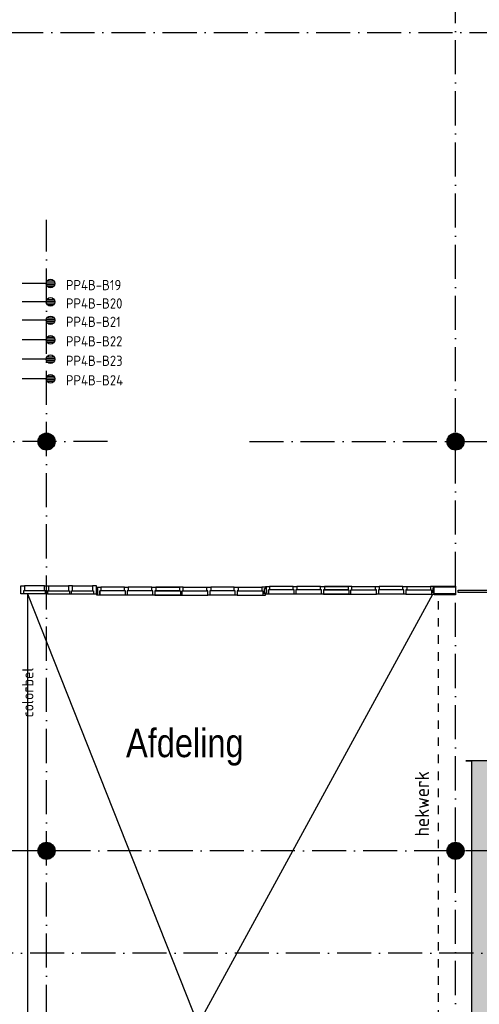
# Model space of a CAD drawing. Header units: millimetres. Extents: x 84333 to 240712, y -2244 to 84291.
# Tile 49 of 74: x 173646 to 181735, y 47876 to 65199. Entities that reach past the tile are written whole.
import ezdxf
from ezdxf.enums import TextEntityAlignment as Align

# ---------------------------------------------------------------- set-up
doc = ezdxf.new("R2010")
doc.units = ezdxf.units.MM
doc.header["$LTSCALE"] = 100
doc.linetypes.add('DASHDOT', pattern=[9, 6, -1.5, 0, -1.5])
doc.linetypes.add('DASHED', pattern=[3, 1.5, -1.5])
doc.layers.get('0').update_dxf_attribs({"linetype": 'CONTINUOUS'})
for name, color, linetype in [('AFDELING', 4, 'CONTINUOUS'), ('AL$1----_TEKST', 7, 'CONTINUOUS'), ('AL$7----_STRAMIEN', 1, 'DASHDOT'), ('AL22----_BINNENWAND', 7, 'CONTINUOUS'), ('AL23----_VLOEREN', 4, 'CONTINUOUS'), ('AL28----_KONSTRUKTIE', 3, 'CONTINUOUS'), ('AL31----_BUITENKOZ', 7, 'CONTINUOUS'), ('AL32----_BINNENKOZ', 7, 'CONTINUOUS'), ('AL34----_BALUSTRADES', 4, 'DASHED'), ('ALXAA---_GEWBETON', 12, 'CONTINUOUS'), ('BL$4----', 7, 'CONTINUOUS'), ('EB6441--_ATTRIB', 2, 'CONTINUOUS'), ('EL6441--_DATACOM', 3, 'CONTINUOUS'), ('KABELGGOOT1', 8, 'CONTINUOUS')]:
    doc.layers.add(name, color=color, linetype=linetype)
doc.styles.add('1_8', font='ISO', dxfattribs={"height": 1.8})
doc.styles.get("Standard").update_dxf_attribs({"font": 'iso.shx'})
doc.styles.add('TECHNIC', font='technic_.ttf')

# ---------------------------------------------------------------- blocks, each defined once
blk = doc.blocks.new('ES4X2')
for p, q in [((-0.45, 1.4), (-0.45, 2.6)), ((-0.15, 1.27), (-0.15, 2.73)), ((0.15, 1.27), (0.15, 2.73)), ((0.45, 1.4), (0.45, 2.6)), ((0, 1.25), (0, -3))]:
    blk.add_line(p, q)
blk.add_circle((0, 2), 0.75)
at = {"style": '1_8', "flags": 8}
for tag, p in [('NUMMER', (1.25, 3.5)), ('CODE', (-1.25, 3.5))]:
    blk.add_attdef(tag, text='', height=1.8, rotation=90, dxfattribs=at).set_placement(p, align=Align.MIDDLE_LEFT)
blk.add_attdef('M_CODE', text='', height=1.8, dxfattribs=at).set_placement((0, 0), align=Align.MIDDLE_CENTER)
blk = doc.blocks.new('A$C13e6995e')
at = {"layer": 'KABELGGOOT1'}
h = blk.add_hatch(dxfattribs=at)
h.set_pattern_fill('DOTS', color=256, scale=40, style=0)
h.set_pattern_definition([(8e-14, (39793.956, 199192.7), (31.75, 63.5), [0, -63.5])])
h.paths.add_polyline_path([(97665, 44809), (97740, 44884), (100013, 44884), (100013, 45284), (97739, 45284), (97665, 45359), (97665, 53930), (97739, 54005), (106079, 54005), (106154, 53930), (106154, 49547), (106079, 49472), (104732, 49472), (104732, 49072), (106554, 49072), (106555, 54406), (97265, 54406), (97265, 38306), (97196, 38231), (93788, 38231), (93788, 37831), (97665, 37831)])
at = {"layer": 'AL$7----_STRAMIEN'}
blk.add_line((87328, 67220), (115772, 67220), dxfattribs=at)
at = {"layer": 'AL$7----_STRAMIEN', "color": 1}
for p, q in [((89785, 9360), (89785, 63920)), ((90860, 60023), (54906, 60023)), ((93356, 60020), (107416, 60020)), ((152664, 52820), (49978, 52820)), ((152204, 51020), (4612, 51020))]:
    blk.add_line(p, q, dxfattribs=at)
blk.add_lwpolyline([(96985, 43082), (96985, 79257)], dxfattribs=at)
at = {"layer": 'AL22----_BINNENWAND', "color": 8}
for p, q in [((96608, 57326), (96608, 57476)), ((96608, 57476), (96985, 57476)), ((96985, 57476), (96985, 57326)), ((89455, 44729), (89455, 57338)), ((96985, 57326), (96608, 57326))]:
    blk.add_line(p, q, dxfattribs=at)
at = {"layer": 'AL22----_BINNENWAND', "color": 8, "linetype": 'Continuous'}
for p, q in [((96985, 57461), (96608, 57461)), ((96985, 57341), (96608, 57341))]:
    blk.add_line(p, q, dxfattribs=at)
at = {"layer": 'AL23----_VLOEREN', "color": 8}
for p, q in [((93011, 48364), (89455, 57338)), ((89455, 44270), (96585, 57338))]:
    blk.add_line(p, q, dxfattribs=at)
at = {"layer": 'AL28----_KONSTRUKTIE', "color": 8}
for centre in [(89785, 60020), (96985, 60020), (89785, 52820), (96985, 52820)]:
    blk.add_circle(centre, 150, dxfattribs=at)
at = {"layer": 'AL31----_BUITENKOZ', "color": 8, "linetype": 'Continuous'}
for p, q in [((97030, 57364), (97030, 57405)), ((97030, 57405), (97971, 57405)), ((97971, 57364), (97030, 57364))]:
    blk.add_line(p, q, dxfattribs=at)
at = {"layer": 'AL32----_BINNENKOZ', "color": 8}
for p, q in [((89330, 57459), (89330, 57482)), ((89330, 57482), (89397, 57482)), ((89330, 57367), (89330, 57459)), ((89330, 57459), (89330, 57459)), ((89330, 57343), (89330, 57367)), ((89330, 57367), (89330, 57367)), ((89380, 57343), (89330, 57343)), ((89397, 57394), (89380, 57394)), ((89380, 57394), (89380, 57343)), ((89769, 57343), (89380, 57343)), ((89752, 57482), (89397, 57482)), ((89397, 57482), (89397, 57394)), ((89752, 57394), (89397, 57394)), ((89752, 57394), (89752, 57482)), ((89752, 57482), (89819, 57482)), ((89769, 57394), (89752, 57394)), ((89769, 57343), (89769, 57394)), ((89802, 57343), (89769, 57343)), ((89802, 57343), (89769, 57343)), ((89819, 57394), (89802, 57394)), ((89802, 57394), (89802, 57343)), ((89802, 57343), (90191, 57343)), ((89819, 57482), (89819, 57394)), ((89819, 57482), (90174, 57482)), ((89819, 57394), (90174, 57394)), ((90241, 57482), (90174, 57482)), ((90174, 57482), (90174, 57394)), ((90174, 57394), (90191, 57394)), ((90191, 57394), (90191, 57343)), ((90191, 57343), (90224, 57343)), ((90191, 57343), (90224, 57343)), ((90224, 57343), (90224, 57394)), ((90224, 57394), (90241, 57394)), ((90224, 57343), (90613, 57343)), ((90241, 57394), (90241, 57482)), ((90241, 57482), (90596, 57482)), ((90241, 57394), (90596, 57394)), ((90663, 57482), (90596, 57482)), ((90596, 57482), (90596, 57394)), ((90596, 57394), (90613, 57394)), ((90613, 57394), (90613, 57343)), ((90613, 57343), (90663, 57343)), ((90663, 57460), (90663, 57482)), ((90663, 57368), (90663, 57460)), ((90663, 57460), (90663, 57460)), ((90663, 57343), (90663, 57368)), ((90663, 57368), (90663, 57368)), ((90672, 57435), (90672, 57457)), ((90672, 57457), (90739, 57457)), ((90688, 57435), (90672, 57435)), ((90672, 57318), (90672, 57343)), ((90672, 57343), (90688, 57343)), ((90688, 57343), (90688, 57435)), ((90722, 57318), (90722, 57394)), ((90739, 57394), (90722, 57394)), ((90722, 57394), (90722, 57318)), ((91156, 57457), (90739, 57457)), ((90739, 57457), (90739, 57394)), ((91156, 57394), (90739, 57394)), ((91156, 57394), (91156, 57457)), ((91156, 57457), (91223, 57457)), ((91173, 57394), (91156, 57394)), ((91173, 57318), (91173, 57394)), ((91223, 57394), (91206, 57394)), ((91206, 57394), (91206, 57318)), ((91223, 57457), (91223, 57394)), ((91640, 57457), (91223, 57457)), ((91640, 57457), (91223, 57457)), ((91640, 57394), (91223, 57394)), ((91640, 57394), (91640, 57457)), ((91640, 57457), (91707, 57457)), ((91657, 57394), (91640, 57394)), ((91657, 57318), (91657, 57394)), ((91707, 57394), (91690, 57394)), ((91690, 57394), (91690, 57318)), ((91707, 57457), (91707, 57394)), ((92123, 57457), (91707, 57457)), ((91707, 57457), (92123, 57457)), ((92123, 57457), (91707, 57457)), ((91707, 57457), (92123, 57457)), ((92123, 57394), (91707, 57394)), ((91707, 57394), (92123, 57394)), ((92190, 57457), (92123, 57457)), ((92123, 57457), (92123, 57394)), ((92123, 57394), (92140, 57394)), ((92140, 57394), (92140, 57318)), ((92173, 57318), (92173, 57394)), ((92173, 57394), (92190, 57394)), ((92190, 57394), (92190, 57457)), ((92190, 57457), (92607, 57457)), ((92190, 57457), (92607, 57457)), ((92190, 57394), (92607, 57394)), ((92607, 57394), (92607, 57457)), ((92607, 57457), (92674, 57457)), ((92624, 57394), (92607, 57394)), ((92624, 57318), (92624, 57394)), ((92674, 57394), (92657, 57394)), ((92657, 57394), (92657, 57318)), ((92674, 57457), (92674, 57394)), ((93090, 57457), (92674, 57457)), ((93090, 57457), (92674, 57457)), ((93090, 57394), (92674, 57394)), ((93090, 57394), (93090, 57457)), ((93090, 57457), (93157, 57457)), ((93107, 57394), (93090, 57394)), ((93107, 57318), (93107, 57394)), ((93157, 57394), (93140, 57394)), ((93140, 57394), (93140, 57318)), ((93157, 57457), (93157, 57394)), ((93157, 57457), (93573, 57457)), ((93157, 57457), (93573, 57457)), ((93157, 57394), (93573, 57394)), ((93640, 57457), (93573, 57457)), ((93573, 57457), (93573, 57394)), ((93573, 57394), (93590, 57394)), ((93590, 57394), (93590, 57318)), ((93624, 57343), (93624, 57435)), ((93624, 57435), (93640, 57435)), ((93640, 57343), (93624, 57343)), ((93640, 57451), (93640, 57473)), ((93640, 57473), (93707, 57473)), ((93640, 57435), (93640, 57457)), ((93656, 57451), (93640, 57451)), ((93640, 57334), (93640, 57359)), ((93640, 57359), (93656, 57359)), ((93640, 57318), (93640, 57343)), ((93656, 57359), (93656, 57451)), ((93690, 57334), (93690, 57410)), ((93707, 57410), (93690, 57410)), ((93690, 57410), (93690, 57334)), ((94124, 57473), (93707, 57473)), ((93707, 57473), (93707, 57410)), ((94124, 57410), (93707, 57410)), ((94124, 57410), (94124, 57473)), ((94124, 57473), (94191, 57473)), ((94141, 57410), (94124, 57410)), ((94141, 57334), (94141, 57410)), ((94191, 57410), (94174, 57410)), ((94174, 57410), (94174, 57334)), ((94608, 57473), (94191, 57473)), ((94608, 57473), (94191, 57473)), ((94191, 57473), (94191, 57410)), ((94608, 57410), (94191, 57410)), ((94608, 57410), (94608, 57473)), ((94608, 57473), (94675, 57473)), ((94625, 57410), (94608, 57410)), ((94625, 57334), (94625, 57410)), ((94675, 57410), (94658, 57410)), ((94658, 57410), (94658, 57334)), ((95091, 57473), (94675, 57473)), ((94675, 57473), (95091, 57473)), ((95091, 57473), (94675, 57473)), ((94675, 57473), (95091, 57473)), ((94675, 57473), (94675, 57410)), ((95091, 57410), (94675, 57410)), ((94675, 57410), (95091, 57410)), ((95158, 57473), (95091, 57473)), ((95091, 57473), (95091, 57410)), ((95091, 57410), (95108, 57410)), ((95108, 57410), (95108, 57334)), ((95141, 57334), (95141, 57410)), ((95141, 57410), (95158, 57410)), ((95158, 57473), (95575, 57473)), ((95158, 57410), (95158, 57473)), ((95158, 57473), (95575, 57473)), ((95158, 57410), (95575, 57410)), ((95575, 57410), (95575, 57473)), ((95575, 57473), (95642, 57473)), ((95592, 57410), (95575, 57410)), ((95592, 57334), (95592, 57410)), ((95642, 57410), (95625, 57410)), ((95625, 57410), (95625, 57334)), ((96058, 57473), (95642, 57473)), ((96058, 57473), (95642, 57473)), ((95642, 57473), (95642, 57410)), ((96058, 57410), (95642, 57410)), ((96058, 57410), (96058, 57473)), ((96058, 57473), (96125, 57473)), ((96075, 57410), (96058, 57410)), ((96075, 57334), (96075, 57410)), ((96125, 57410), (96108, 57410)), ((96108, 57410), (96108, 57334)), ((96125, 57473), (96541, 57473)), ((96125, 57473), (96541, 57473)), ((96125, 57473), (96125, 57410)), ((96125, 57410), (96541, 57410)), ((96608, 57473), (96541, 57473)), ((96541, 57473), (96541, 57410)), ((96541, 57410), (96558, 57410)), ((96558, 57410), (96558, 57334)), ((96592, 57359), (96592, 57451)), ((96592, 57451), (96608, 57451)), ((96608, 57359), (96592, 57359)), ((96608, 57451), (96608, 57473)), ((96608, 57334), (96608, 57359)), ((90722, 57318), (90672, 57318)), ((91173, 57318), (90722, 57318)), ((91206, 57318), (91173, 57318)), ((91657, 57318), (91206, 57318)), ((91690, 57318), (91657, 57318)), ((92140, 57318), (91690, 57318)), ((91690, 57318), (92140, 57318)), ((92140, 57318), (92173, 57318)), ((92173, 57318), (92624, 57318)), ((92657, 57318), (92624, 57318)), ((93107, 57318), (92657, 57318)), ((93140, 57318), (93107, 57318)), ((93140, 57318), (93590, 57318)), ((93590, 57318), (93640, 57318)), ((93690, 57334), (93640, 57334)), ((94141, 57334), (93690, 57334)), ((94174, 57334), (94141, 57334)), ((94625, 57334), (94174, 57334)), ((94658, 57334), (94625, 57334)), ((95108, 57334), (94658, 57334)), ((94658, 57334), (95108, 57334)), ((95108, 57334), (95141, 57334)), ((95141, 57334), (95592, 57334)), ((95625, 57334), (95592, 57334)), ((96075, 57334), (95625, 57334)), ((96108, 57334), (96075, 57334)), ((96108, 57334), (96558, 57334)), ((96558, 57334), (96608, 57334))]:
    blk.add_line(p, q, dxfattribs=at)
at = {"layer": 'AL34----_BALUSTRADES', "color": 8}
blk.add_line((96685, 49865), (96685, 57338), dxfattribs=at)
at = {"layer": 'ALXAA---_GEWBETON', "color": 8}
for p, q in [((89685, 59908), (89685, 60132)), ((89705, 59893), (89705, 60147)), ((89725, 59883), (89725, 60158)), ((89745, 59875), (89745, 60165)), ((89765, 59871), (89765, 60169)), ((89785, 59870), (89785, 60170)), ((89805, 59871), (89805, 60169)), ((89825, 59875), (89825, 60165)), ((89845, 59883), (89845, 60158)), ((89865, 59893), (89865, 60147)), ((89885, 59908), (89885, 60132)), ((96885, 59908), (96885, 60132)), ((96905, 59893), (96905, 60147)), ((96925, 59883), (96925, 60158)), ((96945, 59875), (96945, 60165)), ((96965, 59871), (96965, 60169)), ((96985, 59870), (96985, 60170)), ((97005, 59871), (97005, 60169)), ((97025, 59875), (97025, 60165)), ((97045, 59883), (97045, 60158)), ((97065, 59893), (97065, 60147)), ((97085, 59908), (97085, 60132)), ((89645, 59966), (89645, 60074)), ((89665, 59930), (89665, 60110)), ((89905, 59930), (89905, 60110)), ((89925, 59966), (89925, 60074)), ((96845, 59966), (96845, 60074)), ((96865, 59930), (96865, 60110)), ((97105, 59930), (97105, 60110)), ((97125, 59966), (97125, 60074)), ((89645, 52766), (89645, 52874)), ((89665, 52730), (89665, 52910)), ((89685, 52708), (89685, 52932)), ((89705, 52693), (89705, 52947)), ((89725, 52683), (89725, 52958)), ((89745, 52675), (89745, 52965)), ((89765, 52671), (89765, 52969)), ((89785, 52670), (89785, 52970)), ((89805, 52671), (89805, 52969)), ((89825, 52675), (89825, 52965)), ((89845, 52683), (89845, 52958)), ((89865, 52693), (89865, 52947)), ((89885, 52708), (89885, 52932)), ((89905, 52730), (89905, 52910)), ((89925, 52766), (89925, 52874)), ((96845, 52766), (96845, 52874)), ((96865, 52730), (96865, 52910)), ((96885, 52708), (96885, 52932)), ((96905, 52693), (96905, 52947)), ((96925, 52683), (96925, 52958)), ((96945, 52675), (96945, 52965)), ((96965, 52671), (96965, 52969)), ((96985, 52670), (96985, 52970)), ((97005, 52671), (97005, 52969)), ((97025, 52675), (97025, 52965)), ((97045, 52683), (97045, 52958)), ((97065, 52693), (97065, 52947)), ((97085, 52708), (97085, 52932)), ((97105, 52730), (97105, 52910)), ((97125, 52766), (97125, 52874))]:
    blk.add_line(p, q, dxfattribs=at)
at = {"layer": 'KABELGGOOT1'}
for p, q in [((106555, 54406, 2750), (97166, 54406, 2750)), ((97166, 54406, 2750), (97265, 54405, 2750)), ((97265, 54405, 2750), (97265, 38306, 2750))]:
    blk.add_line(p, q, dxfattribs=at)
at = {"layer": 'AFDELING', "color": 8, "style": 'TECHNIC'}
for p in [(92219, 54468), (58038, 41625), (88108, 41444)]:
    blk.add_attdef('VIDE', text='', height=500, dxfattribs=at).set_placement(p, align=Align.CENTER)
blk.add_attdef('VIDE', text='', height=500, rotation=90, dxfattribs=at).set_placement((75129, 25766), align=Align.CENTER)
at = {"layer": 'AL$1----_TEKST', "color": 8}
blk.add_text('hekwerk', height=250, rotation=90, dxfattribs=at).set_placement((96517, 53072))
at = {"layer": 'BL$4----', "color": 8}
blk.add_text('colorbel', height=200, rotation=90, dxfattribs=at).set_placement((89555, 55167))

msp = doc.modelspace()

# ---------------------------------------------------------------- block references
at = {"layer": 'EL6441--_DATACOM'}
ref = msp.add_blockref('A$C13e6995e', (84333, -2244), dxfattribs=at)
ref.add_attrib('VIDE', 'Afdeling', dxfattribs={"layer": 'AFDELING', "color": 8, "height": 500, "style": 'TECHNIC'}).set_placement((176552, 52224), align=Align.CENTER)
ref = msp.add_blockref('ES4X2', (173988, 60557), dxfattribs=dict(at, xscale=100, yscale=100, zscale=100, rotation=270.0002073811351))
ref.add_attrib('CODE', 'PP4B-B19', dxfattribs={"layer": 'EB6441--_ATTRIB', "color": 1, "height": 180, "rotation": 0.0004, "style": '1_8', "flags": 8}).set_placement((174459, 60530), align=Align.MIDDLE_LEFT)
ref = msp.add_blockref('ES4X2', (173988, 60234), dxfattribs=dict(at, xscale=100, yscale=100, zscale=100, rotation=270.0002073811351))
ref.add_attrib('CODE', 'PP4B-B20', dxfattribs={"layer": 'EB6441--_ATTRIB', "color": 1, "height": 180, "rotation": 0.0004, "style": '1_8', "flags": 8}).set_placement((174459, 60207), align=Align.MIDDLE_LEFT)
ref = msp.add_blockref('ES4X2', (173988, 59911), dxfattribs=dict(at, xscale=100, yscale=100, zscale=100, rotation=270.0002073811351))
ref.add_attrib('CODE', 'PP4B-B21', dxfattribs={"layer": 'EB6441--_ATTRIB', "color": 1, "height": 180, "rotation": 0.0004, "style": '1_8', "flags": 8}).set_placement((174459, 59884), align=Align.MIDDLE_LEFT)
ref = msp.add_blockref('ES4X2', (173988, 59568), dxfattribs=dict(at, xscale=100, yscale=100, zscale=100, rotation=270.0002073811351))
ref.add_attrib('CODE', 'PP4B-B22', dxfattribs={"layer": 'EB6441--_ATTRIB', "color": 1, "height": 180, "rotation": 0.0004, "style": '1_8', "flags": 8}).set_placement((174459, 59541), align=Align.MIDDLE_LEFT)
ref = msp.add_blockref('ES4X2', (173988, 59225), dxfattribs=dict(at, xscale=100, yscale=100, zscale=100, rotation=270.0002073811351))
ref.add_attrib('CODE', 'PP4B-B23', dxfattribs={"layer": 'EB6441--_ATTRIB', "color": 1, "height": 180, "rotation": 0.0004, "style": '1_8', "flags": 8}).set_placement((174459, 59198), align=Align.MIDDLE_LEFT)
ref = msp.add_blockref('ES4X2', (173988, 58882), dxfattribs=dict(at, xscale=100, yscale=100, zscale=100, rotation=270.0002073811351))
ref.add_attrib('CODE', 'PP4B-B24', dxfattribs={"layer": 'EB6441--_ATTRIB', "color": 1, "height": 180, "rotation": 0.0004, "style": '1_8', "flags": 8}).set_placement((174459, 58855), align=Align.MIDDLE_LEFT)

doc.saveas('drawing.dxf')
